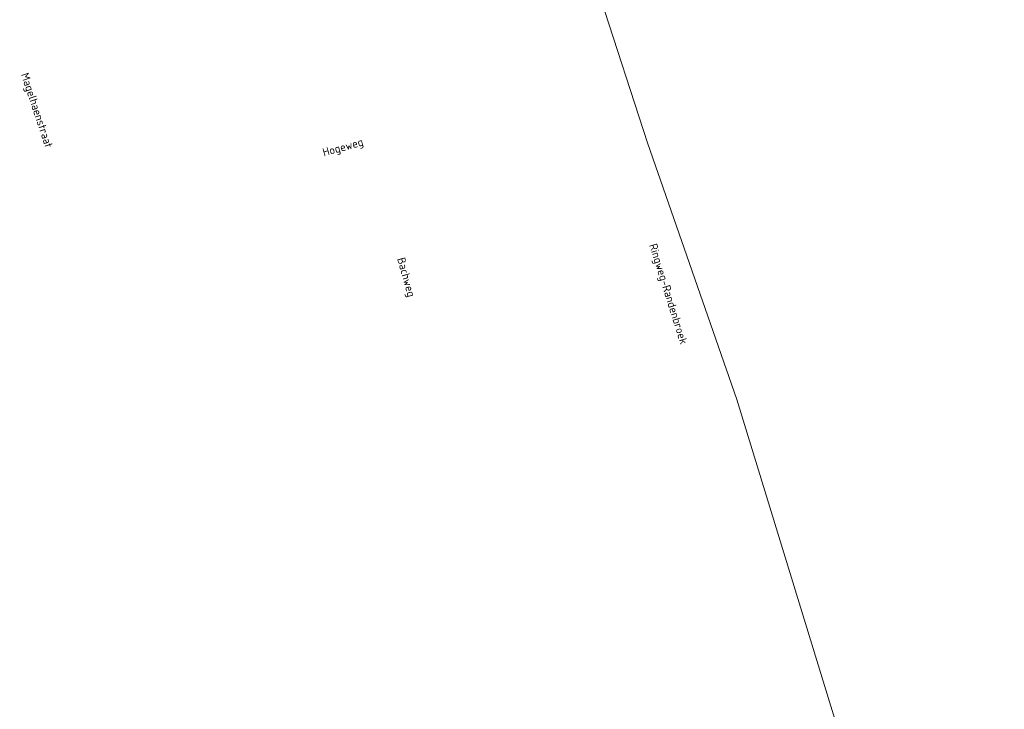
# Model space of a CAD drawing. Header units: metres. Extents: x 152202 to 157341, y 461610 to 468701.
# Tile 144 of 238: x 156134 to 156362, y 463165 to 463325. Entities that reach past the tile are written whole.
import ezdxf
from ezdxf.enums import TextEntityAlignment as Align
from ezdxf.lldxf.tags import DXFTag

# ---------------------------------------------------------------- set-up
doc = ezdxf.new("R2010")
doc.units = ezdxf.units.M
doc.layers.add('B-OI-RI-PERSLEIDING-G', color=210, linetype='RI-PERS', lineweight=18)
doc.layers.add('B-RO-OG-TOPOGRAFIE-T18', color=2, linetype='CONTINUOUS', lineweight=18)
doc.styles.add('NLCS-ISO-M200-T18', font='NLCS-ISO.ttf', dxfattribs={"height": 360})
tags = doc.linetypes.add('RI-PERS', pattern='A,7,-2,["P",Standard,S=1.8,R=0,X=-0.5,Y=-0.9],-2,7,-2,[102,NLCS.SHX,S=1,R=180,X=0,Y=0],-2', length=22).pattern_tags.tags
tags[6] = DXFTag(74, 10)

msp = doc.modelspace()

# ---------------------------------------------------------------- linework, layer by layer
at = {"layer": 'B-OI-RI-PERSLEIDING-G'}
for p, q in [((156267.1, 463334.4), (156279.3, 463296.7)), ((156279.3, 463296.7), (156300.1, 463237.1)), ((156300.1, 463237.1), (156362.2, 463034.4))]:
    msp.add_line(p, q, dxfattribs=at)

# ---------------------------------------------------------------- texts
at = {"layer": 'B-RO-OG-TOPOGRAFIE-T18', "style": 'NLCS-ISO-M200-T18'}
for s, rotation, p in [('Magelhaenstraat', 288.4, (156137.268, 463304.178)), ('Hogeweg', 15.6, (156208.665, 463295.447)), ('Ringweg-Randenbroek', 287.4, (156283.966, 463261.564)), ('Bachweg', 285.7, (156223.074, 463265.446))]:
    msp.add_text(s, height=1.875, rotation=rotation, dxfattribs=at).set_placement(p, align=Align.MIDDLE)

doc.saveas('drawing.dxf')
